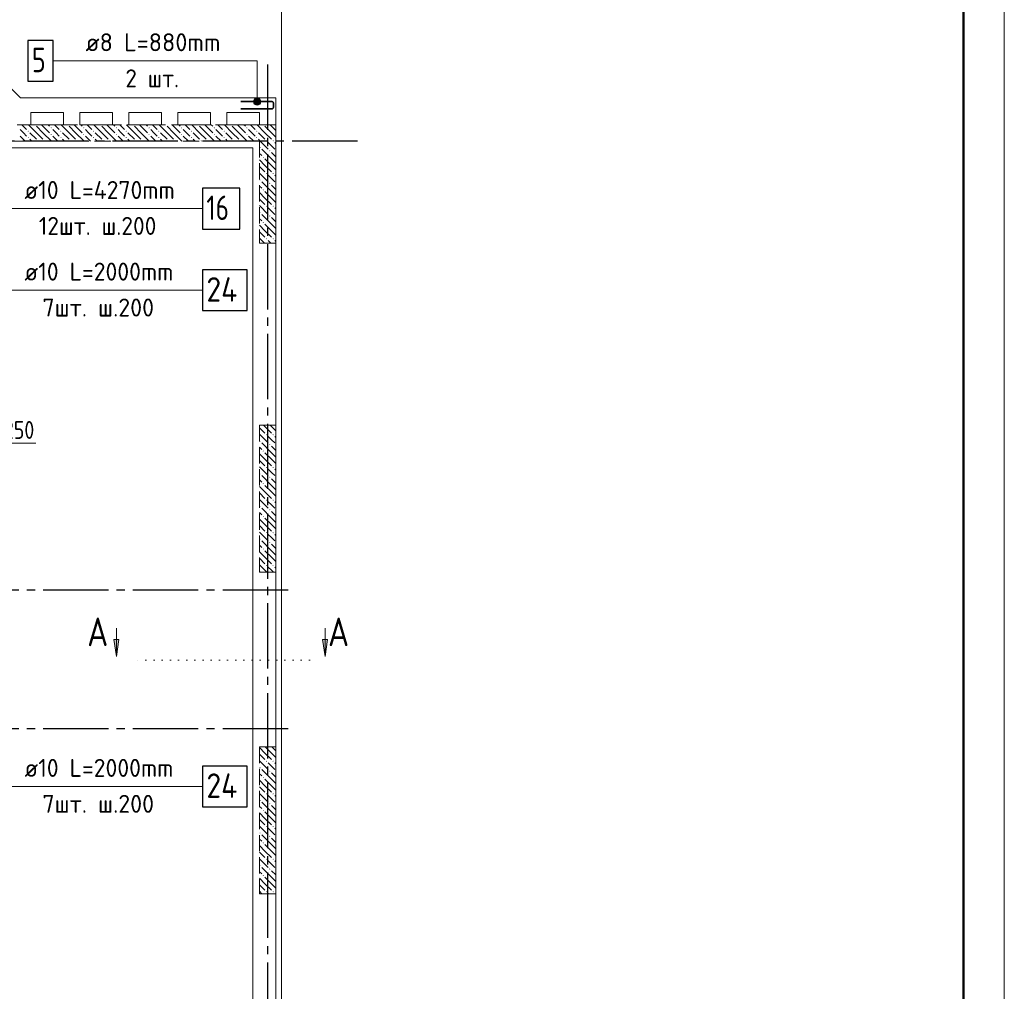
# Model space of a CAD drawing. Header units: millimetres. Extents: x 0 to 43617, y 0 to 59400.
# Tile 27 of 45: x 29936 to 42000, y 14115 to 26018. Entities that reach past the tile are written whole.
import ezdxf

# ---------------------------------------------------------------- set-up
doc = ezdxf.new("R2010")
doc.units = ezdxf.units.MM
for name, pattern in [('______2', [270, 200, -70]), ('______5', [1100, 800, -100, 100, -100]), ('______9', [100, 0, -100])]:
    doc.linetypes.add(name, pattern=pattern)
for name, color, linetype, lineweight in [('Standard', 7, 'Continuous', 25), ('ДОП Низ по У', 7, 'Continuous', 25), ('ЖБ Пилон', 180, 'Continuous', 25), ('Обрамление П-обр. равн.', 7, 'Continuous', 25), ('Оси', 40, '______5', 18), ('Позиционная метка линия выноска', 7, 'Continuous', 13), ('Позиционная метка номер позиции', 7, 'Continuous', 13), ('Сечения символ', 7, 'Continuous', 25), ('Фиксатор', 7, 'Continuous', 25)]:
    doc.layers.add(name, color=color, linetype=linetype, lineweight=lineweight)
doc.layers.add('ЖБ Перекрытие верхний уровень', color=7, linetype='Continuous', lineweight=25, true_color=0xe0e0ff)
doc.layers.add('ЖБ Стена верхний уровень', color=7, linetype='Continuous', lineweight=25, true_color=0x006e00)
doc.styles.add('GOST 2.304-81', font='txt')
doc.styles.add('ISOCPEUR', font='txt')

msp = doc.modelspace()

# ---------------------------------------------------------------- hatches: boundary and pattern name
at = {"layer": 'ЖБ Пилон', "linetype": 'Continuous', "lineweight": 18, "transparency": 33554687}
for points in [[(32954, 20933), (32961, 20940), (32967, 20933), (32961, 20927)], [(33034, 20933), (33041, 20940), (33047, 20933), (33041, 20927)], [(32874, 20853), (32881, 20860), (32887, 20853), (32881, 20847)], [(32994, 20813), (33001, 20820), (33007, 20813), (33001, 20807)], [(32914, 20733), (32921, 20740), (32927, 20733), (32921, 20727)], [(32954, 20533), (32961, 20540), (32967, 20533), (32961, 20527)], [(33034, 20533), (33041, 20540), (33047, 20533), (33041, 20527)], [(32874, 20453), (32881, 20460), (32887, 20453), (32881, 20447)], [(32994, 20413), (33001, 20420), (33007, 20413), (33001, 20407)], [(32914, 20333), (32921, 20340), (32927, 20333), (32921, 20327)], [(32874, 20053), (32881, 20060), (32887, 20053), (32881, 20047)], [(32954, 20133), (32961, 20140), (32967, 20133), (32961, 20127)], [(33034, 20133), (33041, 20140), (33047, 20133), (33041, 20127)], [(32914, 19933), (32921, 19940), (32927, 19933), (32921, 19927)], [(32994, 20013), (33001, 20020), (33007, 20013), (33001, 20007)], [(32954, 19733), (32961, 19740), (32967, 19733), (32961, 19727)], [(33034, 19733), (33041, 19740), (33047, 19733), (33041, 19727)], [(32874, 19653), (32881, 19660), (32887, 19653), (32881, 19647)], [(32994, 19613), (33001, 19620), (33007, 19613), (33001, 19607)], [(32914, 19533), (32921, 19540), (32927, 19533), (32921, 19527)], [(32954, 19333), (32961, 19340), (32967, 19333), (32961, 19327)], [(33034, 19333), (33041, 19340), (33047, 19333), (33041, 19327)], [(32874, 19253), (32881, 19260), (32887, 19253), (32884, 19250), (32878, 19250)], [(32954, 16933), (32961, 16940), (32967, 16933), (32961, 16927)], [(33034, 16933), (33041, 16940), (33047, 16933), (33041, 16927)], [(32874, 16853), (32881, 16860), (32887, 16853), (32881, 16847)], [(32994, 16813), (33001, 16820), (33007, 16813), (33001, 16807)], [(32914, 16733), (32921, 16740), (32927, 16733), (32921, 16727)], [(32954, 16533), (32961, 16540), (32967, 16533), (32961, 16527)], [(33034, 16533), (33041, 16540), (33047, 16533), (33041, 16527)], [(32874, 16453), (32881, 16460), (32887, 16453), (32881, 16447)], [(32994, 16413), (33001, 16420), (33007, 16413), (33001, 16407)], [(32914, 16333), (32921, 16340), (32927, 16333), (32921, 16327)], [(32874, 16053), (32881, 16060), (32887, 16053), (32881, 16047)], [(32954, 16133), (32961, 16140), (32967, 16133), (32961, 16127)], [(33034, 16133), (33041, 16140), (33047, 16133), (33041, 16127)], [(32914, 15933), (32921, 15940), (32927, 15933), (32921, 15927)], [(32994, 16013), (33001, 16020), (33007, 16013), (33001, 16007)], [(32954, 15733), (32961, 15740), (32967, 15733), (32961, 15727)], [(33034, 15733), (33041, 15740), (33047, 15733), (33041, 15727)], [(32874, 15653), (32881, 15660), (32887, 15653), (32881, 15647)], [(32994, 15613), (33001, 15620), (33007, 15613), (33001, 15607)], [(32914, 15533), (32921, 15540), (32927, 15533), (32921, 15527)], [(32954, 15333), (32961, 15340), (32967, 15333), (32961, 15327)], [(33034, 15333), (33041, 15340), (33047, 15333), (33041, 15327)]]:
    msp.add_hatch(color=7, dxfattribs=at).paths.add_polyline_path(points, flags=16)
at = {"layer": 'ЖБ Стена верхний уровень', "linetype": 'Continuous', "lineweight": 18, "transparency": 33554687}
for points in [[(30034, 24653), (30041, 24660), (30047, 24653), (30041, 24647)], [(30124, 24730), (30121, 24727), (30118, 24730)], [(30314, 24693), (30321, 24700), (30327, 24693), (30321, 24687)], [(30314, 24613), (30321, 24620), (30327, 24613), (30321, 24607)], [(30434, 24653), (30441, 24660), (30447, 24653), (30441, 24647)], [(30524, 24730), (30521, 24727), (30518, 24730)], [(30714, 24693), (30721, 24700), (30727, 24693), (30721, 24687)], [(30714, 24613), (30721, 24620), (30727, 24613), (30721, 24607)], [(30834, 24653), (30841, 24660), (30847, 24653), (30841, 24647)], [(30924, 24730), (30921, 24727), (30918, 24730)], [(31114, 24693), (31121, 24700), (31127, 24693), (31121, 24687)], [(31114, 24613), (31121, 24620), (31127, 24613), (31121, 24607)], [(31234, 24653), (31241, 24660), (31247, 24653), (31241, 24647)], [(31324, 24730), (31321, 24727), (31318, 24730)], [(31514, 24693), (31521, 24700), (31527, 24693), (31521, 24687)], [(31514, 24613), (31521, 24620), (31527, 24613), (31521, 24607)], [(31634, 24653), (31641, 24660), (31647, 24653), (31641, 24647)], [(31724, 24730), (31721, 24727), (31718, 24730)], [(31914, 24693), (31921, 24700), (31927, 24693), (31921, 24687)], [(31914, 24613), (31921, 24620), (31927, 24613), (31921, 24607)], [(32034, 24653), (32041, 24660), (32047, 24653), (32041, 24647)], [(32124, 24730), (32121, 24727), (32118, 24730)], [(32314, 24693), (32321, 24700), (32327, 24693), (32321, 24687)], [(32314, 24613), (32321, 24620), (32327, 24613), (32321, 24607)], [(32434, 24653), (32441, 24660), (32447, 24653), (32441, 24647)], [(32524, 24730), (32521, 24727), (32518, 24730)], [(32714, 24693), (32721, 24700), (32727, 24693), (32721, 24687)], [(32714, 24613), (32721, 24620), (32727, 24613), (32721, 24607)], [(32834, 24653), (32841, 24660), (32847, 24653), (32841, 24647)], [(32924, 24730), (32921, 24727), (32918, 24730)], [(30034, 24573), (30041, 24580), (30047, 24573), (30041, 24567)], [(30154, 24533), (30161, 24540), (30167, 24533), (30164, 24530), (30158, 24530)], [(30234, 24533), (30241, 24540), (30247, 24533), (30244, 24530), (30238, 24530)], [(30434, 24573), (30441, 24580), (30447, 24573), (30441, 24567)], [(30554, 24533), (30561, 24540), (30567, 24533), (30564, 24530), (30558, 24530)], [(30634, 24533), (30641, 24540), (30647, 24533), (30644, 24530), (30638, 24530)], [(30834, 24573), (30841, 24580), (30847, 24573), (30841, 24567)], [(30954, 24533), (30961, 24540), (30967, 24533), (30964, 24530), (30958, 24530)], [(31034, 24533), (31041, 24540), (31047, 24533), (31044, 24530), (31038, 24530)], [(31234, 24573), (31241, 24580), (31247, 24573), (31241, 24567)], [(31354, 24533), (31361, 24540), (31367, 24533), (31364, 24530), (31358, 24530)], [(31434, 24533), (31441, 24540), (31447, 24533), (31444, 24530), (31438, 24530)], [(31634, 24573), (31641, 24580), (31647, 24573), (31641, 24567)], [(31754, 24533), (31761, 24540), (31767, 24533), (31764, 24530), (31758, 24530)], [(31834, 24533), (31841, 24540), (31847, 24533), (31844, 24530), (31838, 24530)], [(32034, 24573), (32041, 24580), (32047, 24573), (32041, 24567)], [(32154, 24533), (32161, 24540), (32167, 24533), (32164, 24530), (32158, 24530)], [(32234, 24533), (32241, 24540), (32247, 24533), (32244, 24530), (32238, 24530)], [(32434, 24573), (32441, 24580), (32447, 24573), (32441, 24567)], [(32554, 24533), (32561, 24540), (32567, 24533), (32564, 24530), (32558, 24530)], [(32634, 24533), (32641, 24540), (32647, 24533), (32644, 24530), (32638, 24530)], [(32834, 24573), (32841, 24580), (32847, 24573), (32841, 24567)], [(32954, 24533), (32961, 24540), (32967, 24533), (32964, 24530), (32958, 24530)], [(32964, 24530), (32961, 24527), (32958, 24530)], [(33034, 24533), (33041, 24540), (33047, 24533), (33044, 24530), (33038, 24530)], [(33044, 24530), (33041, 24527), (33038, 24530)], [(32874, 24453), (32881, 24460), (32887, 24453), (32881, 24447)], [(32994, 24413), (33001, 24420), (33007, 24413), (33001, 24407)], [(32914, 24333), (32921, 24340), (32927, 24333), (32921, 24327)], [(32954, 24133), (32961, 24140), (32967, 24133), (32961, 24127)], [(33034, 24133), (33041, 24140), (33047, 24133), (33041, 24127)], [(32874, 24053), (32881, 24060), (32887, 24053), (32881, 24047)], [(32994, 24013), (33001, 24020), (33007, 24013), (33001, 24007)], [(32914, 23933), (32921, 23940), (32927, 23933), (32921, 23927)], [(32874, 23653), (32881, 23660), (32887, 23653), (32881, 23647)], [(32954, 23733), (32961, 23740), (32967, 23733), (32961, 23727)], [(33034, 23733), (33041, 23740), (33047, 23733), (33041, 23727)], [(32914, 23533), (32921, 23540), (32927, 23533), (32921, 23527)], [(32994, 23613), (33001, 23620), (33007, 23613), (33001, 23607)], [(32954, 23333), (32961, 23340), (32967, 23333), (32961, 23327)], [(33034, 23333), (33041, 23340), (33047, 23333), (33041, 23327)]]:
    msp.add_hatch(color=7, dxfattribs=at).paths.add_polyline_path(points, flags=16)
at = {"layer": 'Позиционная метка номер позиции', "linetype": 'Continuous', "lineweight": 13, "transparency": 33554687}
for points in [[(32800, 25015), (32890, 25015), (32884, 25038)], [(32800, 25015), (32884, 25038), (32806, 25038)], [(32806, 24992), (32890, 25015), (32800, 25015)], [(32806, 25038), (32884, 25038), (32867, 25054)], [(32806, 25038), (32867, 25054), (32822, 25054)], [(32806, 24992), (32884, 24992), (32890, 25015)], [(32822, 24976), (32884, 24992), (32806, 24992)], [(32822, 25054), (32867, 25054), (32845, 25060)], [(32822, 24976), (32867, 24976), (32884, 24992)], [(32867, 24976), (32822, 24976), (32845, 24970)]]:
    msp.add_hatch(color=7, dxfattribs=at).paths.add_polyline_path(points)
at = {"layer": 'Сечения символ', "linetype": 'Continuous', "lineweight": 13, "transparency": 33554687}
for points in [[(31151, 18425), (31121, 18215), (31091, 18425)], [(33708, 18425), (33678, 18215), (33648, 18425)]]:
    msp.add_hatch(color=7, dxfattribs=at).paths.add_polyline_path(points, flags=16)

# ---------------------------------------------------------------- linework, layer by layer
at = {"layer": 'Standard', "color": 7, "linetype": 'Continuous', "lineweight": 13, "transparency": 33554687}
msp.add_line((29743, 20832), (30134, 20832), dxfattribs=at)
msp.add_lwpolyline([(0, 0), (42000, 0), (42000, 59400), (0, 59400), (0, 0)], close=True, dxfattribs=at)
at = {"layer": 'Standard', "color": 7, "linetype": 'Continuous', "lineweight": 50, "transparency": 33554687}
msp.add_lwpolyline([(2000, 58900), (41500, 58900), (41500, 500), (2000, 500), (2000, 58900)], close=True, dxfattribs=at)
at = {"layer": 'Standard', "color": 254, "linetype": 'Continuous', "lineweight": 13, "true_color": 0xc4c4ff, "transparency": 33554687}
msp.add_lwpolyline([(7319, 10025), (33145, 10025), (33145, 57291), (7319, 57291), (7319, 10025)], dxfattribs=at)
at = {"layer": 'ДОП Низ по У', "color": 7, "linetype": 'Continuous', "lineweight": 13, "transparency": 33554687}
for p, q in [((29974, 23704), (32082, 23704)), ((29974, 22704), (32060, 22704)), ((29974, 16625), (32060, 16625))]:
    msp.add_line(p, q, dxfattribs=at)
at = {"layer": 'ДОП Низ по У', "color": 7, "linetype": 'Continuous', "lineweight": 25, "transparency": 33554687}
for points in [[(32174, 23454), (32634, 23454), (32634, 23954), (32174, 23954), (32174, 23454)], [(32174, 22454), (32724, 22454), (32724, 22954), (32174, 22954), (32174, 22454)], [(32174, 16375), (32724, 16375), (32724, 16875), (32174, 16875), (32174, 16375)]]:
    msp.add_lwpolyline(points, dxfattribs=at)
at = {"layer": 'ЖБ Перекрытие верхний уровень', "color": 7, "linetype": 'Continuous', "lineweight": 18, "transparency": 33554687}
for p, q in [((29947, 25060), (28827, 26180)), ((33074, 25060), (29947, 25060)), ((33074, 10100), (33074, 25060)), ((30074, 24730), (30074, 24880)), ((30074, 24880), (30474, 24880)), ((30474, 24880), (30474, 24730)), ((30674, 24880), (31074, 24880)), ((30674, 24730), (30674, 24880)), ((31074, 24880), (31074, 24730)), ((31274, 24880), (31674, 24880)), ((31274, 24730), (31274, 24880)), ((31674, 24880), (31674, 24730)), ((31874, 24880), (32274, 24880)), ((31874, 24730), (31874, 24880)), ((32274, 24880), (32274, 24730)), ((32474, 24880), (32874, 24880)), ((32474, 24730), (32474, 24880)), ((32874, 24880), (32874, 24730)), ((30474, 24730), (30074, 24730)), ((31074, 24730), (30674, 24730)), ((31674, 24730), (31274, 24730)), ((32274, 24730), (31874, 24730)), ((32874, 24730), (32474, 24730))]:
    msp.add_line(p, q, dxfattribs=at)
at = {"layer": 'ЖБ Пилон', "color": 253, "linetype": '______2', "lineweight": 13, "true_color": 0xa0a0a0, "transparency": 33554687}
for p, q in [((32874, 21050), (32874, 19250)), ((33074, 21050), (32874, 21050)), ((33074, 19250), (33074, 21050)), ((32874, 19250), (33074, 19250)), ((32874, 17110), (32874, 15310)), ((33074, 17110), (32874, 17110)), ((33074, 15310), (33074, 17110)), ((32874, 15310), (33074, 15310))]:
    msp.add_line(p, q, dxfattribs=at)
at = {"layer": 'ЖБ Пилон', "color": 9, "linetype": 'Continuous', "lineweight": 18, "true_color": 0xc7c7c7, "transparency": 33554687}
for p, q in [((32874, 21020), (32941, 20953)), ((32941, 21033), (32924, 21050)), ((32941, 21033), (33021, 20953)), ((33004, 21050), (33021, 21033)), ((33021, 21033), (33074, 20980)), ((32874, 20940), (32981, 20833)), ((33021, 20873), (32981, 20913)), ((33061, 20833), (33021, 20873)), ((33061, 20913), (33074, 20900)), ((32874, 20780), (32901, 20753)), ((33021, 20713), (32901, 20833)), ((33021, 20793), (33074, 20740)), ((32941, 20633), (32874, 20700)), ((32941, 20713), (33021, 20633)), ((32941, 20633), (33021, 20553)), ((33021, 20713), (33074, 20660)), ((33021, 20633), (33074, 20580)), ((32874, 20620), (32941, 20553)), ((32874, 20540), (32981, 20433)), ((33021, 20473), (32981, 20513)), ((33061, 20513), (33074, 20500)), ((33021, 20313), (32901, 20433)), ((33061, 20433), (33021, 20473)), ((33021, 20393), (33074, 20340)), ((32874, 20380), (32901, 20353)), ((32941, 20233), (32874, 20300)), ((32941, 20313), (33021, 20233)), ((33021, 20313), (33074, 20260)), ((32874, 20220), (32941, 20153)), ((32941, 20233), (33021, 20153)), ((33021, 20233), (33074, 20180)), ((32874, 20140), (32981, 20033)), ((33021, 19913), (32901, 20033)), ((33021, 20073), (32981, 20113)), ((33061, 20033), (33021, 20073)), ((33061, 20113), (33074, 20100)), ((32874, 19980), (32901, 19953)), ((32941, 19913), (33021, 19833)), ((33021, 19993), (33074, 19940)), ((33021, 19913), (33074, 19860)), ((32941, 19833), (32874, 19900)), ((32874, 19820), (32941, 19753)), ((32941, 19833), (33021, 19753)), ((33021, 19833), (33074, 19780)), ((32874, 19740), (32981, 19633)), ((33021, 19673), (32981, 19713)), ((33061, 19633), (33021, 19673)), ((33061, 19713), (33074, 19700)), ((32874, 19580), (32901, 19553)), ((33021, 19513), (32901, 19633)), ((33021, 19593), (33074, 19540)), ((32941, 19433), (32874, 19500)), ((32941, 19513), (33021, 19433)), ((32941, 19433), (33021, 19353)), ((33021, 19513), (33074, 19460)), ((33021, 19433), (33074, 19380)), ((32874, 19420), (32941, 19353)), ((32874, 19340), (32964, 19250)), ((33021, 19273), (32981, 19313)), ((33061, 19313), (33074, 19300)), ((33044, 19250), (33021, 19273)), ((32941, 17033), (32874, 17100)), ((32874, 17020), (32941, 16953)), ((32941, 17033), (33021, 16953)), ((32944, 17110), (33021, 17033)), ((33021, 17033), (33074, 16980)), ((33024, 17110), (33074, 17060)), ((32874, 16940), (32981, 16833)), ((33021, 16873), (32981, 16913)), ((33061, 16913), (33074, 16900)), ((32874, 16780), (32901, 16753)), ((33021, 16713), (32901, 16833)), ((33061, 16833), (33021, 16873)), ((33021, 16793), (33074, 16740)), ((32941, 16633), (32874, 16700)), ((32941, 16713), (33021, 16633)), ((33021, 16713), (33074, 16660)), ((32874, 16620), (32941, 16553)), ((32874, 16540), (32981, 16433)), ((32941, 16633), (33021, 16553)), ((33021, 16633), (33074, 16580)), ((33021, 16313), (32901, 16433)), ((33021, 16473), (32981, 16513)), ((33061, 16433), (33021, 16473)), ((33061, 16513), (33074, 16500)), ((32874, 16380), (32901, 16353)), ((32941, 16233), (32874, 16300)), ((32941, 16313), (33021, 16233)), ((33021, 16393), (33074, 16340)), ((33021, 16313), (33074, 16260)), ((32874, 16220), (32941, 16153)), ((32941, 16233), (33021, 16153)), ((33021, 16233), (33074, 16180)), ((32874, 16140), (32981, 16033)), ((33021, 16073), (32981, 16113)), ((33061, 16033), (33021, 16073)), ((33061, 16113), (33074, 16100)), ((32874, 15980), (32901, 15953)), ((33021, 15913), (32901, 16033)), ((33021, 15993), (33074, 15940)), ((32941, 15833), (32874, 15900)), ((32874, 15820), (32941, 15753)), ((32941, 15913), (33021, 15833)), ((32941, 15833), (33021, 15753)), ((33021, 15913), (33074, 15860)), ((33021, 15833), (33074, 15780)), ((32874, 15740), (32981, 15633)), ((33021, 15673), (32981, 15713)), ((33061, 15713), (33074, 15700)), ((32874, 15580), (32901, 15553)), ((33021, 15513), (32901, 15633)), ((33061, 15633), (33021, 15673)), ((33021, 15593), (33074, 15540)), ((32941, 15433), (32874, 15500)), ((32941, 15513), (33021, 15433)), ((33021, 15513), (33074, 15460)), ((32874, 15420), (32941, 15353)), ((32874, 15340), (32904, 15310)), ((32941, 15433), (33021, 15353)), ((33021, 15433), (33074, 15380)), ((32984, 15310), (32981, 15313)), ((33061, 15313), (33064, 15310))]:
    msp.add_line(p, q, dxfattribs=at)
at = {"layer": 'ЖБ Стена верхний уровень', "color": 251, "linetype": '______2', "lineweight": 13, "true_color": 0x656565, "transparency": 33554687}
for p, q in [((33074, 24730), (29810, 24730)), ((33074, 24530), (33074, 24730)), ((29774, 24530), (32874, 24530)), ((32874, 24530), (32874, 23280)), ((33074, 23280), (33074, 24530)), ((32874, 23280), (33074, 23280))]:
    msp.add_line(p, q, dxfattribs=at)
at = {"layer": 'ЖБ Стена верхний уровень', "color": 9, "linetype": 'Continuous', "lineweight": 18, "true_color": 0xc7c7c7, "transparency": 33554687}
for p, q in [((29981, 24633), (29941, 24673)), ((29964, 24730), (30021, 24673)), ((30021, 24593), (29981, 24633)), ((30141, 24633), (30044, 24730)), ((30061, 24633), (30141, 24553)), ((30141, 24713), (30221, 24633)), ((30141, 24633), (30221, 24553)), ((30221, 24713), (30204, 24730)), ((30221, 24713), (30301, 24633)), ((30221, 24633), (30324, 24530)), ((30284, 24730), (30301, 24713)), ((30381, 24633), (30341, 24673)), ((30364, 24730), (30421, 24673)), ((30421, 24593), (30381, 24633)), ((30541, 24633), (30444, 24730)), ((30461, 24633), (30541, 24553)), ((30541, 24713), (30621, 24633)), ((30541, 24633), (30621, 24553)), ((30621, 24713), (30604, 24730)), ((30621, 24713), (30701, 24633)), ((30621, 24633), (30724, 24530)), ((30684, 24730), (30701, 24713)), ((30781, 24633), (30741, 24673)), ((30764, 24730), (30821, 24673)), ((30821, 24593), (30781, 24633)), ((30941, 24633), (30844, 24730)), ((30861, 24633), (30941, 24553)), ((30941, 24713), (31021, 24633)), ((30941, 24633), (31021, 24553)), ((31021, 24713), (31004, 24730)), ((31021, 24713), (31101, 24633)), ((31021, 24633), (31124, 24530)), ((31084, 24730), (31101, 24713)), ((31181, 24633), (31141, 24673)), ((31164, 24730), (31221, 24673)), ((31221, 24593), (31181, 24633)), ((31341, 24633), (31244, 24730)), ((31261, 24633), (31341, 24553)), ((31341, 24713), (31421, 24633)), ((31341, 24633), (31421, 24553)), ((31421, 24713), (31404, 24730)), ((31421, 24713), (31501, 24633)), ((31421, 24633), (31524, 24530)), ((31484, 24730), (31501, 24713)), ((31581, 24633), (31541, 24673)), ((31564, 24730), (31621, 24673)), ((31621, 24593), (31581, 24633)), ((31741, 24633), (31644, 24730)), ((31661, 24633), (31741, 24553)), ((31741, 24713), (31821, 24633)), ((31741, 24633), (31821, 24553)), ((31821, 24713), (31804, 24730)), ((31821, 24713), (31901, 24633)), ((31821, 24633), (31924, 24530)), ((31884, 24730), (31901, 24713)), ((31981, 24633), (31941, 24673)), ((31964, 24730), (32021, 24673)), ((32021, 24593), (31981, 24633)), ((32141, 24633), (32044, 24730)), ((32061, 24633), (32141, 24553)), ((32141, 24713), (32221, 24633)), ((32141, 24633), (32221, 24553)), ((32221, 24713), (32204, 24730)), ((32221, 24713), (32301, 24633)), ((32221, 24633), (32324, 24530)), ((32284, 24730), (32301, 24713)), ((32381, 24633), (32341, 24673)), ((32364, 24730), (32421, 24673)), ((32421, 24593), (32381, 24633)), ((32541, 24633), (32444, 24730)), ((32461, 24633), (32541, 24553)), ((32541, 24713), (32621, 24633)), ((32541, 24633), (32621, 24553)), ((32621, 24713), (32604, 24730)), ((32621, 24713), (32701, 24633)), ((32621, 24633), (32724, 24530)), ((32684, 24730), (32701, 24713)), ((32781, 24633), (32741, 24673)), ((32764, 24730), (32821, 24673)), ((32821, 24593), (32781, 24633)), ((32941, 24633), (32844, 24730)), ((32861, 24633), (32941, 24553)), ((32941, 24713), (33021, 24633)), ((32941, 24633), (33021, 24553)), ((33021, 24713), (33004, 24730)), ((33021, 24713), (33074, 24660)), ((33021, 24633), (33074, 24580)), ((29941, 24593), (30004, 24530)), ((30061, 24553), (30084, 24530)), ((30341, 24593), (30404, 24530)), ((30461, 24553), (30484, 24530)), ((30741, 24593), (30804, 24530)), ((30861, 24553), (30884, 24530)), ((31141, 24593), (31204, 24530)), ((31261, 24553), (31284, 24530)), ((31541, 24593), (31604, 24530)), ((31661, 24553), (31684, 24530)), ((31941, 24593), (32004, 24530)), ((32061, 24553), (32084, 24530)), ((32341, 24593), (32404, 24530)), ((32461, 24553), (32484, 24530)), ((32741, 24593), (32804, 24530)), ((32861, 24553), (32884, 24530)), ((32884, 24530), (32981, 24433)), ((33021, 24473), (32981, 24513)), ((33061, 24513), (33074, 24500)), ((32874, 24380), (32901, 24353)), ((33021, 24313), (32901, 24433)), ((33061, 24433), (33021, 24473)), ((33021, 24393), (33074, 24340)), ((32941, 24233), (32874, 24300)), ((32941, 24313), (33021, 24233)), ((33021, 24313), (33074, 24260)), ((32874, 24220), (32941, 24153)), ((32874, 24140), (32981, 24033)), ((32941, 24233), (33021, 24153)), ((33021, 24233), (33074, 24180)), ((33021, 23913), (32901, 24033)), ((33021, 24073), (32981, 24113)), ((33061, 24033), (33021, 24073)), ((33061, 24113), (33074, 24100)), ((32874, 23980), (32901, 23953)), ((32941, 23833), (32874, 23900)), ((32941, 23913), (33021, 23833)), ((33021, 23993), (33074, 23940)), ((33021, 23913), (33074, 23860)), ((32874, 23820), (32941, 23753)), ((32941, 23833), (33021, 23753)), ((33021, 23833), (33074, 23780)), ((32874, 23740), (32981, 23633)), ((33021, 23673), (32981, 23713)), ((33061, 23633), (33021, 23673)), ((33061, 23713), (33074, 23700)), ((32874, 23580), (32901, 23553)), ((33021, 23513), (32901, 23633)), ((33021, 23593), (33074, 23540)), ((32941, 23433), (32874, 23500)), ((32874, 23420), (32941, 23353)), ((32941, 23513), (33021, 23433)), ((32941, 23433), (33021, 23353)), ((33021, 23513), (33074, 23460)), ((33021, 23433), (33074, 23380)), ((32874, 23340), (32934, 23280)), ((33014, 23280), (32981, 23313)), ((33061, 23313), (33074, 23300))]:
    msp.add_line(p, q, dxfattribs=at)
at = {"layer": 'Обрамление П-обр. равн.', "color": 7, "linetype": 'Continuous', "lineweight": 13, "transparency": 33554687}
msp.add_line((30723, 25515), (32545, 25515), dxfattribs=at)
at = {"layer": 'Обрамление П-обр. равн.', "color": 7, "linetype": 'Continuous', "lineweight": 25, "transparency": 33554687}
msp.add_lwpolyline([(30035, 25265), (30345, 25265), (30345, 25765), (30035, 25765), (30035, 25265)], dxfattribs=at)
at = {"layer": 'Обрамление П-обр. равн.', "color": 7, "linetype": 'Continuous', "lineweight": 35, "transparency": 33554687}
msp.add_lwpolyline([(32645, 24925), (33026, 24925), (33029, 24925), (33033, 24927), (33036, 24929), (33039, 24931), (33041, 24934), (33043, 24937), (33045, 24941), (33045, 24944), (33045, 24996), (33045, 24999), (33043, 25003), (33041, 25006), (33039, 25009), (33036, 25011), (33033, 25013), (33029, 25015), (33026, 25015), (32645, 25015)], dxfattribs=at)
at = {"layer": 'Оси', "color": 8, "linetype": '______5', "lineweight": -3, "transparency": 33554687}
for p, q in [((32974, 25469), (32974, 7100)), ((34074, 24530), (4600, 24530)), ((34074, 24530), (4600, 24530)), ((33224, 19030), (4600, 19030)), ((33224, 17330), (4600, 17330))]:
    msp.add_line(p, q, dxfattribs=at)
at = {"layer": 'Позиционная метка линия выноска', "color": 251, "linetype": 'Continuous', "lineweight": 13, "true_color": 0x494949, "transparency": 33554687}
msp.add_lwpolyline([(32794, 11680), (32794, 24450), (29694, 24450), (27978, 26166), (29279, 27467), (24619, 32127), (24401, 31909), (24665, 31649), (23985, 30969), (23723, 31231), (23318, 30826), (21826, 32318)], dxfattribs=at)
at = {"layer": 'Позиционная метка номер позиции', "color": 7, "linetype": 'Continuous', "lineweight": 13, "transparency": 33554687}
for p, q in [((32800, 25015), (32800, 25015)), ((32845, 25060), (32845, 25060)), ((32890, 25015), (32890, 25015)), ((32845, 24970), (32845, 24970))]:
    msp.add_line(p, q, dxfattribs=at)
for points in [[(32845, 25015), (32845, 25515), (30345, 25515)], [(28224, 23280), (28648, 23704), (32174, 23704)], [(28024, 22280), (28448, 22704), (32174, 22704)], [(28024, 18180), (28519, 17685), (28519, 16625), (32174, 16625)]]:
    msp.add_lwpolyline(points, dxfattribs=at)
msp.add_circle((32845, 25015), 45, dxfattribs=at)
at = {"layer": 'Сечения символ', "color": 7, "linetype": 'Continuous', "lineweight": 13, "transparency": 33554687}
for p, q in [((31121, 18215), (31121, 18562)), ((33678, 18215), (33678, 18562)), ((31121, 18215), (31091, 18425)), ((31091, 18425), (31151, 18425)), ((31121, 18425), (31121, 18440)), ((31151, 18425), (31121, 18215)), ((33678, 18215), (33648, 18425)), ((33648, 18425), (33708, 18425)), ((33678, 18425), (33678, 18440)), ((33708, 18425), (33678, 18215)), ((31121, 18215), (31121, 18215)), ((31121, 18215), (31121, 18215)), ((31121, 18215), (31121, 18215)), ((33678, 18215), (33678, 18215)), ((33678, 18215), (33678, 18215)), ((33678, 18215), (33678, 18215))]:
    msp.add_line(p, q, dxfattribs=at)
at = {"layer": 'Сечения символ', "color": 7, "linetype": '______9', "lineweight": 13, "transparency": 33554687}
msp.add_line((33485, 18173), (31344, 18173), dxfattribs=at)

# ---------------------------------------------------------------- texts
at = {"layer": 'Standard', "color": 7, "linetype": 'Continuous', "lineweight": 25, "transparency": 33554687, "insert": (29743, 20882), "char_height": 220, "width": 516.39, "attachment_point": 7, "style": 'GOST 2.304-81'}
msp.add_mtext('250', dxfattribs=at)
at = {"layer": 'ДОП Низ по У', "color": 7, "linetype": 'Continuous', "lineweight": 13, "transparency": 33554687, "attachment_point": 7, "style": 'ISOCPEUR'}
for s, insert, char_height, width in [('\\W0.96;ø10 L=4270mm ', (29994, 23822), 220, 2172.61), ('\\W0.75;16', (32224, 23564), 300, 472.28), ('\\W0.95;12шт. ш.200 ', (30170, 23382), 220, 1819.89), ('\\W0.96;ø10 L=2000mm ', (29994, 22822), 220, 2150.52), ('\\W0.88;24', (32224, 22564), 300, 582), ('\\W0.97;7шт. ш.200 ', (30214, 22382), 220, 1712.32), ('\\W0.96;ø10 L=2000mm ', (29994, 16742), 220, 2150.52), ('\\W0.88;24', (32224, 16485), 300, 582), ('\\W0.97;7шт. ш.200 ', (30214, 16302), 220, 1712.32)]:
    msp.add_mtext(s, dxfattribs=dict(at, insert=insert, char_height=char_height, width=width))
at = {"layer": 'Обрамление П-обр. равн.', "color": 7, "linetype": 'Continuous', "lineweight": 13, "transparency": 33554687, "attachment_point": 7, "style": 'ISOCPEUR'}
for s, insert, char_height, width in [('\\W0.98;ø8 L=880mm ', (30743, 25632), 220, 1888.53), ('\\W0.78;5', (30085, 25375), 300, 326.4)]:
    msp.add_mtext(s, dxfattribs=dict(at, insert=insert, char_height=char_height, width=width))
at = {"layer": 'Сечения символ', "color": 7, "linetype": 'Continuous', "lineweight": 35, "transparency": 33554687, "char_height": 350, "attachment_point": 7, "style": 'ISOCPEUR'}
for insert, width in [((30763, 18343), 458.09), ((33714, 18343), 458.1)]:
    msp.add_mtext('\\W0.82;А', dxfattribs=dict(at, insert=insert, width=width))
at = {"layer": 'Фиксатор', "color": 7, "linetype": 'Continuous', "lineweight": 25, "transparency": 33554687, "insert": (31231, 25190), "char_height": 220, "width": 851.62, "attachment_point": 7, "style": 'ISOCPEUR'}
msp.add_mtext('\\W0.94;2 шт.', dxfattribs=at)

doc.saveas('drawing.dxf')
